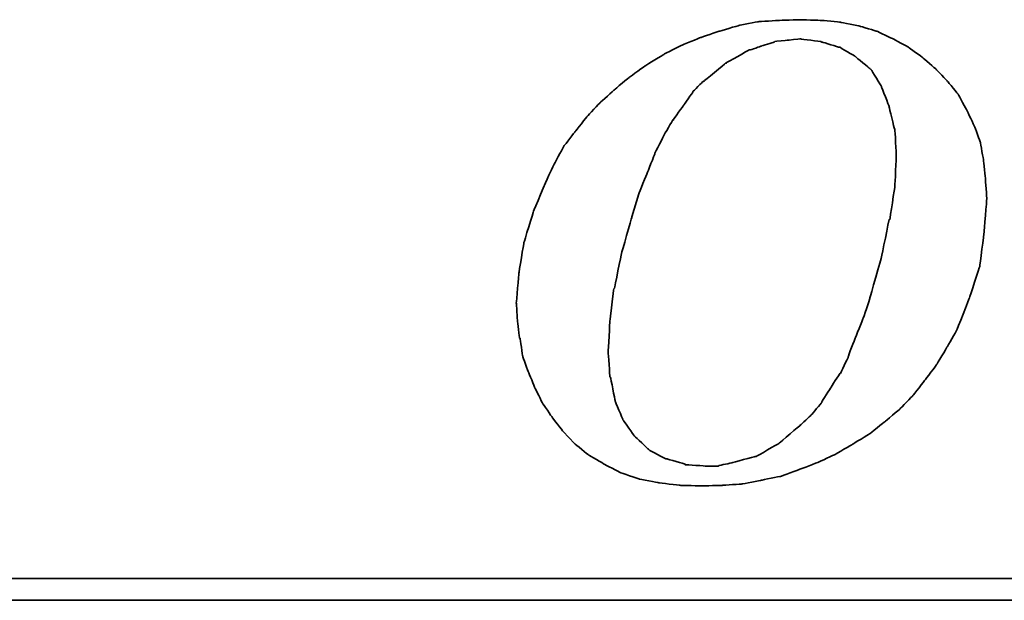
# Model space of a CAD drawing. Header units: millimetres. Extents: x -629 to -378, y -498 to -353.
# Tile 32 of 47: x -441.1 to -434.61, y -424.73 to -420.9. Entities that reach past the tile are written whole.
import ezdxf

# ---------------------------------------------------------------- set-up
doc = ezdxf.new("R2010")
doc.units = ezdxf.units.MM
doc.header["$LTSCALE"] = 0.1
doc.layers.add('CHA', color=7, linetype='CONTINUOUS')
doc.layers.add('layer 1', color=7, linetype='CONTINUOUS')

# ---------------------------------------------------------------- blocks, each defined once
blk = doc.blocks.new('TBI MOTION logo(完整正式版)')
at = {"layer": 'layer 1', "color": 22, "lineweight": 35}
for points, knots in [([(-11.34375, -6.98375), (-11.34375, -6.98375), (-10.91375, -7.43875), (-10.91375, -7.43875), (-10.91375, -7.43875), (-10.91375, -7.43875), (-10.38625, -7.87125), (-10.38625, -7.87125), (-10.38625, -7.87125), (-10.38625, -7.87125), (-9.81125, -8.20375), (-9.81125, -8.20375), (-9.81125, -8.20375), (-9.81125, -8.20375), (-9.21125, -8.51875), (-9.21125, -8.51875), (-9.21125, -8.51875), (-9.21125, -8.51875), (-8.51625, -8.75875), (-8.51625, -8.75875), (-8.51625, -8.75875), (-8.51625, -8.75875), (-7.77125, -8.90375), (-7.77125, -8.90375), (-7.77125, -8.90375), (-7.77125, -8.90375), (-6.97875, -8.99875), (-6.97875, -8.99875), (-6.97875, -8.99875), (-6.97875, -8.99875), (-6.14125, -9.02375), (-6.14125, -9.02375), (-6.14125, -9.02375), (-6.14125, -9.02375), (-5.37125, -8.99875), (-5.37125, -8.99875), (-5.37125, -8.99875), (-5.37125, -8.99875), (-4.65375, -8.94875), (-4.65375, -8.94875), (-4.65375, -8.94875), (-4.65375, -8.94875), (-3.93375, -8.80625), (-3.93375, -8.80625), (-3.93375, -8.80625), (-3.93375, -8.80625), (-3.21375, -8.66375), (-3.21375, -8.66375), (-3.21375, -8.66375), (-3.21375, -8.66375), (-2.49375, -8.39875), (-2.49375, -8.39875), (-2.49375, -8.39875), (-2.49375, -8.39875), (-1.79875, -8.13375), (-1.79875, -8.13375), (-1.79875, -8.13375), (-1.79875, -8.13375), (-1.17375, -7.84375), (-1.17375, -7.84375), (-1.17375, -7.84375), (-1.17375, -7.84375), (-0.52375, -7.46375), (-0.52375, -7.46375), (-0.52375, -7.46375), (-0.52375, -7.46375), (0.10124, -7.07875), (0.10124, -7.07875), (0.10124, -7.07875), (0.10124, -7.07875), (0.67625, -6.62375), (0.67625, -6.62375), (0.67625, -6.62375), (0.67625, -6.62375), (1.24874, -6.14375), (1.24874, -6.14375), (1.24874, -6.14375), (1.24874, -6.14375), (1.72874, -5.64125), (1.72874, -5.64125), (1.72874, -5.64125), (1.72874, -5.64125), (2.18624, -5.06375), (2.18624, -5.06375), (2.18624, -5.06375), (2.18624, -5.06375), (2.61625, -4.48874), (2.61625, -4.48874), (2.61625, -4.48874), (2.61625, -4.48874), (3.00125, -3.83874), (3.00125, -3.83874), (3.00125, -3.83874), (3.00125, -3.83874), (3.36124, -3.21374), (3.36124, -3.21374), (3.36124, -3.21374), (3.36124, -3.21374), (3.84374, -1.99125), (3.84374, -1.99125), (3.84374, -1.99125), (3.84374, -1.99125), (4.22625, -0.81875), (4.22625, -0.81875), (4.22625, -0.81875), (4.22625, -0.81875), (4.39125, 0.45624), (4.39125, 0.45624), (4.39125, 0.45624), (4.39125, 0.45624), (4.48874, 1.70124), (4.48874, 1.70124), (4.48874, 1.70124), (4.48874, 1.70124), (4.43874, 2.44625), (4.43874, 2.44625), (4.43874, 2.44625), (4.43874, 2.44625), (4.36874, 3.14125), (4.36874, 3.14125), (4.36874, 3.14125), (4.36874, 3.14125), (4.25125, 3.81125), (4.25125, 3.81125), (4.25125, 3.81125), (4.25125, 3.81125), (4.03124, 4.41125), (4.03124, 4.41125), (4.03124, 4.41125), (4.03124, 4.41125), (3.74374, 5.01125), (3.74374, 5.01125), (3.74374, 5.01125), (3.74374, 5.01125), (3.43124, 5.58875), (3.43124, 5.58875), (3.43124, 5.58875), (3.43124, 5.58875), (3.02625, 6.09125), (3.02625, 6.09125), (3.02625, 6.09125), (3.02625, 6.09125), (2.59374, 6.54875), (2.59374, 6.54875), (2.59374, 6.54875), (2.59374, 6.54875), (2.09124, 6.98125), (2.09124, 6.98125), (2.09124, 6.98125), (2.09124, 6.98125), (1.56124, 7.36625), (1.56124, 7.36625), (1.56124, 7.36625), (1.56124, 7.36625), (0.98624, 7.67625), (0.98624, 7.67625), (0.98624, 7.67625), (0.98624, 7.67625), (0.38624, 7.96375), (0.38624, 7.96375), (0.38624, 7.96375), (0.38624, 7.96375), (-0.25875, 8.15625), (-0.25875, 8.15625), (-0.25875, 8.15625), (-0.25875, 8.15625), (-0.98125, 8.30125), (-0.98125, 8.30125), (-0.98125, 8.30125), (-0.98125, 8.30125), (-1.70124, 8.37125), (-1.70124, 8.37125), (-1.70124, 8.37125), (-1.70124, 8.37125), (-2.49375, 8.39624), (-2.49375, 8.39624), (-2.49375, 8.39624), (-2.49375, 8.39624), (-3.28625, 8.37125), (-3.28625, 8.37125), (-3.28625, 8.37125), (-3.28625, 8.37125), (-4.05125, 8.32125), (-4.05125, 8.32125), (-4.05125, 8.32125), (-4.05125, 8.32125), (-4.77375, 8.18125), (-4.77375, 8.18125), (-4.77375, 8.18125), (-4.77375, 8.18125), (-5.51625, 7.96375), (-5.51625, 7.96375), (-5.51625, 7.96375), (-5.51625, 7.96375), (-6.21125, 7.72625), (-6.21125, 7.72625), (-6.21125, 7.72625), (-6.21125, 7.72625), (-6.92875, 7.43625), (-6.92875, 7.43625), (-6.92875, 7.43625), (-6.92875, 7.43625), (-7.57875, 7.10125), (-7.57875, 7.10125), (-7.57875, 7.10125), (-7.57875, 7.10125), (-8.24875, 6.69125), (-8.24875, 6.69125), (-8.24875, 6.69125), (-8.24875, 6.69125), (-8.84875, 6.26125), (-8.84875, 6.26125), (-8.84875, 6.26125), (-8.84875, 6.26125), (-9.42625, 5.78125), (-9.42625, 5.78125), (-9.42625, 5.78125), (-9.42625, 5.78125), (-9.95375, 5.30125), (-9.95375, 5.30125), (-9.95375, 5.30125), (-9.95375, 5.30125), (-10.43375, 4.79624), (-10.43375, 4.79624), (-10.43375, 4.79624), (-10.43375, 4.79624), (-10.88875, 4.22125), (-10.88875, 4.22125), (-10.88875, 4.22125), (-10.88875, 4.22125), (-11.29875, 3.69375), (-11.29875, 3.69375), (-11.29875, 3.69375), (-11.29875, 3.69375), (-11.63375, 3.09125), (-11.63375, 3.09125), (-11.63375, 3.09125), (-11.63375, 3.09125), (-11.91875, 2.49625), (-11.91875, 2.49625), (-11.91875, 2.49625), (-11.91875, 2.49625), (-12.44875, 1.24625), (-12.44875, 1.24625), (-12.44875, 1.24625), (-12.44875, 1.24625), (-12.80875, 0.06874), (-12.80875, 0.06874), (-12.80875, 0.06874), (-12.80875, 0.06874), (-12.99875, -1.07875), (-12.99875, -1.07875), (-12.99875, -1.07875), (-12.99875, -1.07875), (-13.09375, -2.18375), (-13.09375, -2.18375), (-13.09375, -2.18375), (-13.09375, -2.18375), (-13.04875, -2.85375), (-13.04875, -2.85375), (-13.04875, -2.85375), (-13.04875, -2.85375), (-12.97375, -3.50375), (-12.97375, -3.50375), (-12.97375, -3.50375), (-12.97375, -3.50375), (-12.95375, -3.50375), (-12.95375, -3.50375), (-12.95375, -3.50375), (-12.95375, -3.50375), (-12.85375, -4.17375), (-12.85375, -4.17375), (-12.85375, -4.17375), (-12.85375, -4.17375), (-12.63875, -4.77624), (-12.63875, -4.77624), (-12.63875, -4.77624), (-12.63875, -4.77624), (-12.39875, -5.35125), (-12.39875, -5.35125), (-12.39875, -5.35125), (-12.39875, -5.35125), (-12.11375, -5.92875), (-12.11375, -5.92875), (-12.11375, -5.92875), (-12.11375, -5.92875), (-11.75375, -6.45375), (-11.75375, -6.45375), (-11.75375, -6.45375), (-11.75375, -6.45375), (-11.34375, -6.98375), (-11.34375, -6.98375)], [0, 0, 0, 0, 0.01369863, 0.01369863, 0.01369863, 0.01369864, 0.02739726, 0.02739726, 0.02739726, 0.02739727, 0.04109589, 0.04109589, 0.04109589, 0.0410959, 0.05479452, 0.05479452, 0.05479452, 0.05479453, 0.06849315, 0.06849315, 0.06849315, 0.06849316, 0.08219178, 0.08219178, 0.08219178, 0.08219179, 0.09589041, 0.09589041, 0.09589041, 0.09589042, 0.10958904, 0.10958904, 0.10958904, 0.10958905, 0.12328767, 0.12328767, 0.12328767, 0.12328768, 0.1369863, 0.1369863, 0.1369863, 0.13698631, 0.15068493, 0.15068493, 0.15068493, 0.15068494, 0.16438356, 0.16438356, 0.16438356, 0.16438357, 0.17808219, 0.17808219, 0.17808219, 0.1780822, 0.19178082, 0.19178082, 0.19178082, 0.19178083, 0.20547945, 0.20547945, 0.20547945, 0.20547946, 0.21917808, 0.21917808, 0.21917808, 0.21917809, 0.23287671, 0.23287671, 0.23287671, 0.23287672, 0.24657534, 0.24657534, 0.24657534, 0.24657535, 0.26027397, 0.26027397, 0.26027397, 0.26027398, 0.2739726, 0.2739726, 0.2739726, 0.27397261, 0.28767123, 0.28767123, 0.28767123, 0.28767124, 0.30136986, 0.30136986, 0.30136986, 0.30136987, 0.31506849, 0.31506849, 0.31506849, 0.3150685, 0.32876712, 0.32876712, 0.32876712, 0.32876713, 0.34246575, 0.34246575, 0.34246575, 0.34246576, 0.35616438, 0.35616438, 0.35616438, 0.35616439, 0.36986301, 0.36986301, 0.36986301, 0.36986302, 0.38356164, 0.38356164, 0.38356164, 0.38356165, 0.39726027, 0.39726027, 0.39726027, 0.39726028, 0.4109589, 0.4109589, 0.4109589, 0.41095891, 0.42465753, 0.42465753, 0.42465753, 0.42465754, 0.43835616, 0.43835616, 0.43835616, 0.43835617, 0.45205479, 0.45205479, 0.45205479, 0.4520548, 0.46575342, 0.46575342, 0.46575342, 0.46575343, 0.47945205, 0.47945205, 0.47945205, 0.47945206, 0.49315068, 0.49315068, 0.49315068, 0.49315069, 0.50684932, 0.50684932, 0.50684932, 0.50684933, 0.52054795, 0.52054795, 0.52054795, 0.52054796, 0.53424658, 0.53424658, 0.53424658, 0.53424659, 0.54794521, 0.54794521, 0.54794521, 0.54794522, 0.56164384, 0.56164384, 0.56164384, 0.56164385, 0.57534247, 0.57534247, 0.57534247, 0.57534248, 0.5890411, 0.5890411, 0.5890411, 0.58904111, 0.60273973, 0.60273973, 0.60273973, 0.60273974, 0.61643836, 0.61643836, 0.61643836, 0.61643837, 0.63013699, 0.63013699, 0.63013699, 0.630137, 0.64383562, 0.64383562, 0.64383562, 0.64383563, 0.65753425, 0.65753425, 0.65753425, 0.65753426, 0.67123288, 0.67123288, 0.67123288, 0.67123289, 0.68493151, 0.68493151, 0.68493151, 0.68493152, 0.69863014, 0.69863014, 0.69863014, 0.69863015, 0.71232877, 0.71232877, 0.71232877, 0.71232878, 0.7260274, 0.7260274, 0.7260274, 0.72602741, 0.73972603, 0.73972603, 0.73972603, 0.73972604, 0.75342466, 0.75342466, 0.75342466, 0.75342467, 0.76712329, 0.76712329, 0.76712329, 0.7671233, 0.78082192, 0.78082192, 0.78082192, 0.78082193, 0.79452055, 0.79452055, 0.79452055, 0.79452056, 0.80821918, 0.80821918, 0.80821918, 0.80821919, 0.82191781, 0.82191781, 0.82191781, 0.82191782, 0.83561644, 0.83561644, 0.83561644, 0.83561645, 0.84931507, 0.84931507, 0.84931507, 0.84931508, 0.8630137, 0.8630137, 0.8630137, 0.86301371, 0.87671233, 0.87671233, 0.87671233, 0.87671234, 0.89041096, 0.89041096, 0.89041096, 0.89041097, 0.90410959, 0.90410959, 0.90410959, 0.9041096, 0.91780822, 0.91780822, 0.91780822, 0.91780823, 0.93150685, 0.93150685, 0.93150685, 0.93150686, 0.94520548, 0.94520548, 0.94520548, 0.94520549, 0.95890411, 0.95890411, 0.95890411, 0.95890412, 0.97260274, 0.97260274, 0.97260274, 0.97260275, 0.98630137, 0.98630137, 0.98630137, 0.98630138, 1, 1, 1, 1]), ([(-8.77875, 1.03124), (-8.77875, 1.03124), (-8.51625, 1.89625), (-8.51625, 1.89625), (-8.51625, 1.89625), (-8.51625, 1.89625), (-8.20375, 2.66375), (-8.20375, 2.66375), (-8.20375, 2.66375), (-8.20375, 2.66375), (-7.91625, 3.38125), (-7.91625, 3.38125), (-7.91625, 3.38125), (-7.91625, 3.38125), (-7.91625, 3.40624), (-7.91625, 3.40624), (-7.91625, 3.40624), (-7.91625, 3.40624), (-7.57875, 4.07624), (-7.57875, 4.07624), (-7.57875, 4.07624), (-7.57875, 4.07624), (-7.24375, 4.65125), (-7.24375, 4.65125), (-7.24375, 4.65125), (-7.24375, 4.65125), (-7.21875, 4.65125), (-7.21875, 4.65125), (-7.21875, 4.65125), (-7.21875, 4.65125), (-7.21875, 4.67624), (-7.21875, 4.67624), (-7.21875, 4.67624), (-7.21875, 4.67624), (-6.83625, 5.20375), (-6.83625, 5.20375), (-6.83625, 5.20375), (-6.83625, 5.20375), (-6.49875, 5.68625), (-6.49875, 5.68625), (-6.49875, 5.68625), (-6.49875, 5.68625), (-6.49875, 5.70625), (-6.49875, 5.70625), (-6.49875, 5.70625), (-6.49875, 5.70625), (-6.11625, 6.09125), (-6.11625, 6.09125), (-6.11625, 6.09125), (-6.11625, 6.09125), (-6.09125, 6.09125), (-6.09125, 6.09125), (-6.09125, 6.09125), (-6.09125, 6.09125), (-5.27375, 6.76625), (-5.27375, 6.76625), (-5.27375, 6.76625), (-5.27375, 6.76625), (-5.24875, 6.76625), (-5.24875, 6.76625), (-5.24875, 6.76625), (-5.24875, 6.76625), (-5.24875, 6.78625), (-5.24875, 6.78625), (-5.24875, 6.78625), (-5.24875, 6.78625), (-4.38875, 7.26624), (-4.38875, 7.26624), (-4.38875, 7.26624), (-4.38875, 7.26624), (-4.36125, 7.26624), (-4.36125, 7.26624), (-4.36125, 7.26624), (-4.36125, 7.26624), (-3.93375, 7.41125), (-3.93375, 7.41125), (-3.93375, 7.41125), (-3.93375, 7.41125), (-3.47375, 7.55625), (-3.47375, 7.55625), (-3.47375, 7.55625), (-3.47375, 7.55625), (-3.45375, 7.55625), (-3.45375, 7.55625), (-3.45375, 7.55625), (-3.45375, 7.55625), (-3.42875, 7.58124), (-3.42875, 7.58124), (-3.42875, 7.58124), (-3.42875, 7.58124), (-2.97375, 7.62625), (-2.97375, 7.62625), (-2.97375, 7.62625), (-2.97375, 7.62625), (-2.49375, 7.67625), (-2.49375, 7.67625), (-2.49375, 7.67625), (-2.49375, 7.67625), (-2.46875, 7.67625), (-2.46875, 7.67625), (-2.46875, 7.67625), (-2.46875, 7.67625), (-1.70124, 7.58124), (-1.70124, 7.58124), (-1.70124, 7.58124), (-1.70124, 7.58124), (-1.67875, 7.55625), (-1.67875, 7.55625), (-1.67875, 7.55625), (-1.67875, 7.55625), (-1.65375, 7.55625), (-1.65375, 7.55625), (-1.65375, 7.55625), (-1.65375, 7.55625), (-1.03125, 7.36625), (-1.03125, 7.36625), (-1.03125, 7.36625), (-1.03125, 7.36625), (-1.00625, 7.36625), (-1.00625, 7.36625), (-1.00625, 7.36625), (-1.00625, 7.36625), (-0.43124, 7.02624), (-0.43124, 7.02624), (-0.43124, 7.02624), (-0.43124, 7.02624), (-0.40625, 7.00624), (-0.40625, 7.00624), (-0.40625, 7.00624), (-0.40625, 7.00624), (0.12124, 6.57124), (0.12124, 6.57124), (0.12124, 6.57124), (0.12124, 6.57124), (0.14624, 6.54875), (0.14624, 6.54875), (0.14624, 6.54875), (0.14624, 6.54875), (0.17124, 6.52375), (0.17124, 6.52375), (0.17124, 6.52375), (0.17124, 6.52375), (0.55625, 5.89875), (0.55625, 5.89875), (0.55625, 5.89875), (0.55625, 5.89875), (0.55625, 5.87625), (0.55625, 5.87625), (0.55625, 5.87625), (0.55625, 5.87625), (0.84124, 5.15625), (0.84124, 5.15625), (0.84124, 5.15625), (0.84124, 5.15625), (0.84124, 5.13125), (0.84124, 5.13125), (0.84124, 5.13125), (0.84124, 5.13125), (1.03624, 4.31875), (1.03624, 4.31875), (1.03624, 4.31875), (1.03624, 4.31875), (1.05624, 4.31875), (1.05624, 4.31875), (1.05624, 4.31875), (1.05624, 4.31875), (1.05624, 4.29125), (1.05624, 4.29125), (1.05624, 4.29125), (1.05624, 4.29125), (1.10625, 3.33125), (1.10625, 3.33125), (1.10625, 3.33125), (1.10625, 3.33125), (1.10625, 3.30875), (1.10625, 3.30875), (1.10625, 3.30875), (1.10625, 3.30875), (1.05624, 2.20624), (1.05624, 2.20624), (1.05624, 2.20624), (1.05624, 2.20624), (1.05624, 2.18124), (1.05624, 2.18124), (1.05624, 2.18124), (1.05624, 2.18124), (0.86624, 0.93624), (0.86624, 0.93624), (0.86624, 0.93624), (0.86624, 0.93624), (0.84124, 0.93624), (0.84124, 0.93624), (0.84124, 0.93624), (0.84124, 0.93624), (0.55625, -0.45874), (0.55625, -0.45874), (0.55625, -0.45874), (0.55625, -0.45874), (0.12124, -1.99125), (0.12124, -1.99125), (0.12124, -1.99125), (0.12124, -1.99125), (0.12124, -2.01874), (0.12124, -2.01874), (0.12124, -2.01874), (0.12124, -2.01874), (-0.13874, -2.78375), (-0.13874, -2.78375), (-0.13874, -2.78375), (-0.13874, -2.78375), (-0.43124, -3.50375), (-0.43124, -3.50375), (-0.43124, -3.50375), (-0.43124, -3.50375), (-0.69375, -4.19875), (-0.69375, -4.19875), (-0.69375, -4.19875), (-0.69375, -4.19875), (-0.69375, -4.22375), (-0.69375, -4.22375), (-0.69375, -4.22375), (-0.69375, -4.22375), (-0.98125, -4.82374), (-0.98125, -4.82374), (-0.98125, -4.82374), (-0.98125, -4.82374), (-1.00625, -4.82374), (-1.00625, -4.82374), (-1.00625, -4.82374), (-1.00625, -4.82374), (-1.33875, -5.35125), (-1.33875, -5.35125), (-1.33875, -5.35125), (-1.33875, -5.35125), (-1.67875, -5.87875), (-1.67875, -5.87875), (-1.67875, -5.87875), (-1.67875, -5.87875), (-1.67875, -5.90375), (-1.67875, -5.90375), (-1.67875, -5.90375), (-1.67875, -5.90375), (-2.05875, -6.35875), (-2.05875, -6.35875), (-2.05875, -6.35875), (-2.05875, -6.35875), (-2.08375, -6.38375), (-2.08375, -6.38375), (-2.08375, -6.38375), (-2.08375, -6.38375), (-2.46875, -6.74375), (-2.46875, -6.74375), (-2.46875, -6.74375), (-2.46875, -6.74375), (-3.25875, -7.41625), (-3.25875, -7.41625), (-3.25875, -7.41625), (-3.25875, -7.41625), (-3.28625, -7.43875), (-3.28625, -7.43875), (-3.28625, -7.43875), (-3.28625, -7.43875), (-4.12375, -7.91875), (-4.12375, -7.91875), (-4.12375, -7.91875), (-4.12375, -7.91875), (-4.14875, -7.91875), (-4.14875, -7.91875), (-4.14875, -7.91875), (-4.14875, -7.91875), (-4.17125, -7.91875), (-4.17125, -7.91875), (-4.17125, -7.91875), (-4.17125, -7.91875), (-5.03375, -8.15875), (-5.03375, -8.15875), (-5.03375, -8.15875), (-5.03375, -8.15875), (-5.51625, -8.25625), (-5.51625, -8.25625), (-5.51625, -8.25625), (-5.51625, -8.25625), (-5.54125, -8.27875), (-5.54125, -8.27875), (-5.54125, -8.27875), (-5.54125, -8.27875), (-5.56375, -8.27875), (-5.56375, -8.27875), (-5.56375, -8.27875), (-5.56375, -8.27875), (-5.99625, -8.27875), (-5.99625, -8.27875), (-5.99625, -8.27875), (-5.99625, -8.27875), (-6.76375, -8.23125), (-6.76375, -8.23125), (-6.76375, -8.23125), (-6.76375, -8.23125), (-6.78875, -8.23125), (-6.78875, -8.23125), (-6.78875, -8.23125), (-6.78875, -8.23125), (-6.78875, -8.20375), (-6.78875, -8.20375), (-6.78875, -8.20375), (-6.78875, -8.20375), (-7.45875, -8.01375), (-7.45875, -8.01375), (-7.45875, -8.01375), (-7.45875, -8.01375), (-7.48375, -8.01375), (-7.48375, -8.01375), (-7.48375, -8.01375), (-7.48375, -8.01375), (-7.50875, -8.01375), (-7.50875, -8.01375), (-7.50875, -8.01375), (-7.50875, -8.01375), (-8.13125, -7.67875), (-8.13125, -7.67875), (-8.13125, -7.67875), (-8.13125, -7.67875), (-8.15625, -7.65375), (-8.15625, -7.65375), (-8.15625, -7.65375), (-8.15625, -7.65375), (-8.65875, -7.17375), (-8.65875, -7.17375), (-8.65875, -7.17375), (-8.65875, -7.17375), (-8.68375, -7.14875), (-8.68375, -7.14875), (-8.68375, -7.14875), (-8.68375, -7.14875), (-9.08875, -6.57375), (-9.08875, -6.57375), (-9.08875, -6.57375), (-9.08875, -6.57375), (-9.11375, -6.54875), (-9.11375, -6.54875), (-9.11375, -6.54875), (-9.11375, -6.54875), (-9.11375, -6.52875), (-9.11375, -6.52875), (-9.11375, -6.52875), (-9.11375, -6.52875), (-9.40375, -5.85375), (-9.40375, -5.85375), (-9.40375, -5.85375), (-9.40375, -5.85375), (-9.40375, -5.82875), (-9.40375, -5.82875), (-9.40375, -5.82875), (-9.40375, -5.82875), (-9.56875, -4.96875), (-9.56875, -4.96875), (-9.56875, -4.96875), (-9.56875, -4.96875), (-9.59375, -4.94375), (-9.59375, -4.94375), (-9.59375, -4.94375), (-9.59375, -4.94375), (-9.66375, -4.03375), (-9.66375, -4.03375), (-9.66375, -4.03375), (-9.66375, -4.03375), (-9.66375, -4.00875), (-9.66375, -4.00875), (-9.66375, -4.00875), (-9.66375, -4.00875), (-9.59375, -2.85375), (-9.59375, -2.85375), (-9.59375, -2.85375), (-9.59375, -2.85375), (-9.45125, -1.65875), (-9.45125, -1.65875), (-9.45125, -1.65875), (-9.45125, -1.65875), (-9.42625, -1.63375), (-9.42625, -1.63375), (-9.42625, -1.63375), (-9.42625, -1.63375), (-9.16125, -0.33875), (-9.16125, -0.33875), (-9.16125, -0.33875), (-9.16125, -0.33875), (-8.77875, 1.00624), (-8.77875, 1.00624), (-8.77875, 1.00624), (-8.77875, 1.00624), (-8.77875, 1.03124), (-8.77875, 1.03124)], [0, 0, 0, 0, 0.01020408, 0.01020408, 0.01020408, 0.01020409, 0.02040816, 0.02040816, 0.02040816, 0.02040817, 0.03061224, 0.03061224, 0.03061224, 0.03061225, 0.04081633, 0.04081633, 0.04081633, 0.04081634, 0.05102041, 0.05102041, 0.05102041, 0.05102042, 0.06122449, 0.06122449, 0.06122449, 0.0612245, 0.07142857, 0.07142857, 0.07142857, 0.07142858, 0.08163265, 0.08163265, 0.08163265, 0.08163266, 0.09183673, 0.09183673, 0.09183673, 0.09183674, 0.10204082, 0.10204082, 0.10204082, 0.10204083, 0.1122449, 0.1122449, 0.1122449, 0.11224491, 0.12244898, 0.12244898, 0.12244898, 0.12244899, 0.13265306, 0.13265306, 0.13265306, 0.13265307, 0.14285714, 0.14285714, 0.14285714, 0.14285715, 0.15306122, 0.15306122, 0.15306122, 0.15306123, 0.16326531, 0.16326531, 0.16326531, 0.16326532, 0.17346939, 0.17346939, 0.17346939, 0.1734694, 0.18367347, 0.18367347, 0.18367347, 0.18367348, 0.19387755, 0.19387755, 0.19387755, 0.19387756, 0.20408163, 0.20408163, 0.20408163, 0.20408164, 0.21428571, 0.21428571, 0.21428571, 0.21428572, 0.2244898, 0.2244898, 0.2244898, 0.22448981, 0.23469388, 0.23469388, 0.23469388, 0.23469389, 0.24489796, 0.24489796, 0.24489796, 0.24489797, 0.25510204, 0.25510204, 0.25510204, 0.25510205, 0.26530612, 0.26530612, 0.26530612, 0.26530613, 0.2755102, 0.2755102, 0.2755102, 0.27551021, 0.28571429, 0.28571429, 0.28571429, 0.2857143, 0.29591837, 0.29591837, 0.29591837, 0.29591838, 0.30612245, 0.30612245, 0.30612245, 0.30612246, 0.31632653, 0.31632653, 0.31632653, 0.31632654, 0.32653061, 0.32653061, 0.32653061, 0.32653062, 0.33673469, 0.33673469, 0.33673469, 0.3367347, 0.34693878, 0.34693878, 0.34693878, 0.34693879, 0.35714286, 0.35714286, 0.35714286, 0.35714287, 0.36734694, 0.36734694, 0.36734694, 0.36734695, 0.37755102, 0.37755102, 0.37755102, 0.37755103, 0.3877551, 0.3877551, 0.3877551, 0.38775511, 0.39795918, 0.39795918, 0.39795918, 0.39795919, 0.40816327, 0.40816327, 0.40816327, 0.40816328, 0.41836735, 0.41836735, 0.41836735, 0.41836736, 0.42857143, 0.42857143, 0.42857143, 0.42857144, 0.43877551, 0.43877551, 0.43877551, 0.43877552, 0.44897959, 0.44897959, 0.44897959, 0.4489796, 0.45918367, 0.45918367, 0.45918367, 0.45918368, 0.46938776, 0.46938776, 0.46938776, 0.46938777, 0.47959184, 0.47959184, 0.47959184, 0.47959185, 0.48979592, 0.48979592, 0.48979592, 0.48979593, 0.5, 0.5, 0.5, 0.50000001, 0.51020408, 0.51020408, 0.51020408, 0.51020409, 0.52040816, 0.52040816, 0.52040816, 0.52040817, 0.53061224, 0.53061224, 0.53061224, 0.53061225, 0.54081633, 0.54081633, 0.54081633, 0.54081634, 0.55102041, 0.55102041, 0.55102041, 0.55102042, 0.56122449, 0.56122449, 0.56122449, 0.5612245, 0.57142857, 0.57142857, 0.57142857, 0.57142858, 0.58163265, 0.58163265, 0.58163265, 0.58163266, 0.59183673, 0.59183673, 0.59183673, 0.59183674, 0.60204082, 0.60204082, 0.60204082, 0.60204083, 0.6122449, 0.6122449, 0.6122449, 0.61224491, 0.62244898, 0.62244898, 0.62244898, 0.62244899, 0.63265306, 0.63265306, 0.63265306, 0.63265307, 0.64285714, 0.64285714, 0.64285714, 0.64285715, 0.65306122, 0.65306122, 0.65306122, 0.65306123, 0.66326531, 0.66326531, 0.66326531, 0.66326532, 0.67346939, 0.67346939, 0.67346939, 0.6734694, 0.68367347, 0.68367347, 0.68367347, 0.68367348, 0.69387755, 0.69387755, 0.69387755, 0.69387756, 0.70408163, 0.70408163, 0.70408163, 0.70408164, 0.71428571, 0.71428571, 0.71428571, 0.71428572, 0.7244898, 0.7244898, 0.7244898, 0.72448981, 0.73469388, 0.73469388, 0.73469388, 0.73469389, 0.74489796, 0.74489796, 0.74489796, 0.74489797, 0.75510204, 0.75510204, 0.75510204, 0.75510205, 0.76530612, 0.76530612, 0.76530612, 0.76530613, 0.7755102, 0.7755102, 0.7755102, 0.77551021, 0.78571429, 0.78571429, 0.78571429, 0.7857143, 0.79591837, 0.79591837, 0.79591837, 0.79591838, 0.80612245, 0.80612245, 0.80612245, 0.80612246, 0.81632653, 0.81632653, 0.81632653, 0.81632654, 0.82653061, 0.82653061, 0.82653061, 0.82653062, 0.83673469, 0.83673469, 0.83673469, 0.8367347, 0.84693878, 0.84693878, 0.84693878, 0.84693879, 0.85714286, 0.85714286, 0.85714286, 0.85714287, 0.86734694, 0.86734694, 0.86734694, 0.86734695, 0.87755102, 0.87755102, 0.87755102, 0.87755103, 0.8877551, 0.8877551, 0.8877551, 0.88775511, 0.89795918, 0.89795918, 0.89795918, 0.89795919, 0.90816327, 0.90816327, 0.90816327, 0.90816328, 0.91836735, 0.91836735, 0.91836735, 0.91836736, 0.92857143, 0.92857143, 0.92857143, 0.92857144, 0.93877551, 0.93877551, 0.93877551, 0.93877552, 0.94897959, 0.94897959, 0.94897959, 0.9489796, 0.95918367, 0.95918367, 0.95918367, 0.95918368, 0.96938776, 0.96938776, 0.96938776, 0.96938777, 0.97959184, 0.97959184, 0.97959184, 0.97959185, 0.98979592, 0.98979592, 0.98979592, 0.98979593, 1, 1, 1, 1]), ([(75.90875, -9.47875), (75.90875, -9.47875), (75.90875, -12.28625), (75.90875, -12.28625), (75.90875, -12.28625), (75.90875, -12.28625), (75.90875, -12.47875), (75.90875, -12.47875), (75.90875, -12.47875), (75.90875, -12.47875), (75.71625, -12.47875), (75.71625, -12.47875), (75.71625, -12.47875), (75.71625, -12.47875), (-88.32875, -12.47875), (-88.32875, -12.47875), (-88.32875, -12.47875), (-88.32875, -12.47875), (-88.32875, -13.29375), (-88.32875, -13.29375), (-88.32875, -13.29375), (-88.32875, -13.29375), (82.89125, -13.29375), (82.89125, -13.29375), (82.89125, -13.29375), (82.89125, -13.29375), (75.90875, -9.47875), (75.90875, -9.47875)], [0, 0, 0, 0, 0.14285714, 0.14285714, 0.14285714, 0.14285715, 0.28571429, 0.28571429, 0.28571429, 0.2857143, 0.42857143, 0.42857143, 0.42857143, 0.42857144, 0.57142857, 0.57142857, 0.57142857, 0.57142858, 0.71428571, 0.71428571, 0.71428571, 0.71428572, 0.85714286, 0.85714286, 0.85714286, 0.85714287, 1, 1, 1, 1])]:
    blk.add_open_spline(points, degree=3, knots=knots, dxfattribs=at)

msp = doc.modelspace()

# ---------------------------------------------------------------- block references
at = {"layer": 'CHA', "color": 7, "xscale": 0.1765387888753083, "yscale": 0.1765387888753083, "zscale": 0.1765387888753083}
msp.add_blockref('TBI MOTION logo(完整正式版)', (-435.5168, -422.383), dxfattribs=at)

doc.saveas('drawing.dxf')
